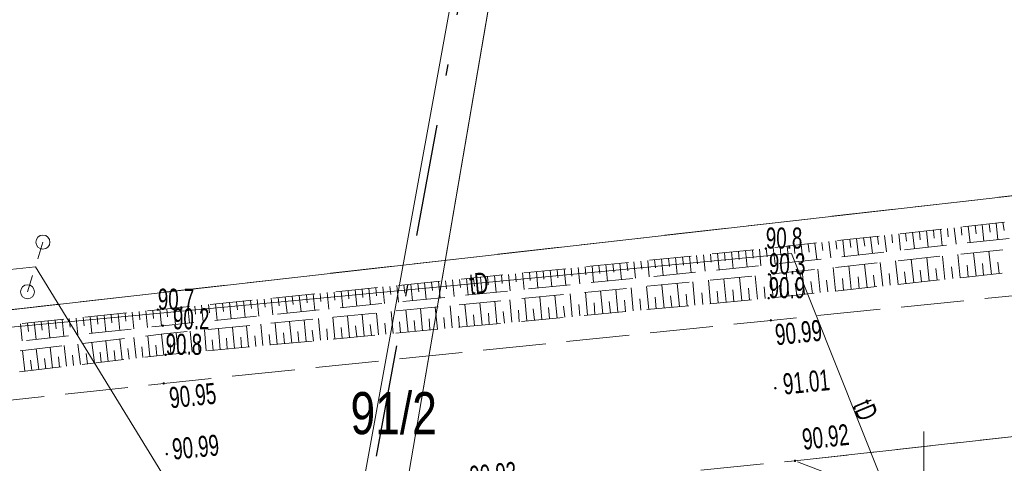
# Model space of a CAD drawing. Header units: metres. Extents: x 6524698 to 6533081, y 5883213 to 5896811.
# Tile 152 of 167: x 6526668 to 6526703, y 5895204 to 5895220. Entities that reach past the tile are written whole.
import ezdxf
from ezdxf.enums import TextEntityAlignment as Align

# ---------------------------------------------------------------- set-up
doc = ezdxf.new("R2010")
doc.units = ezdxf.units.M
doc.header["$MEASUREMENT"] = 0
for name, pattern in [('DASHDOT', [4, 2, -0.9, 0.2, -0.9]), ('mapa zasadnicza$0$1.5_0.75', [2.25, 1.5, -0.75]), ('mapa zasadnicza$0$2.25_0.75', [3, 2.25, -0.75]), ('mapa zasadnicza$0$219-1000', [0]), ('mapa zasadnicza$0$egkk-1000', [3, 2.25, -0.75]), ('mapa zasadnicza$0$egug-1000', [1.5, 0.75, -0.75]), ('mapa zasadnicza$0$suep_nn_1000', [0]), ('mapa zasadnicza$0$suep_wn_1000', [0]), ('mapa zasadnicza$0$supp_1000', [1.25, 0.625, -0.625])]:
    doc.linetypes.add(name, pattern=pattern)
doc.layers.get('0').update_dxf_attribs({"lineweight": 0})
doc.layers.add('_trasa_os', color=1, linetype='DASHDOT', lineweight=30)
doc.layers.add('Sections span lengths and Marker Balls Plan', color=7, linetype='Continuous', lineweight=0)
for name, color, linetype in [('mapa zasadnicza$0$000 Inne (niezydentyfikowane)', 7, 'Continuous'), ('mapa zasadnicza$0$211-numer działki ewidencyjnej', 7, 'Continuous'), ('mapa zasadnicza$0$217-kontur klasyfikacyjny', 7, 'Continuous'), ('mapa zasadnicza$0$218-kontur użytku gruntowego', 7, 'Continuous'), ('mapa zasadnicza$0$219-działka ewidencyjna', 7, 'Continuous'), ('mapa zasadnicza$0$jezdnia', 7, 'Continuous'), ('mapa zasadnicza$0$pikieta naturalna', 7, 'Continuous'), ('mapa zasadnicza$0$pikieta naturalna-Atr2', 7, 'Continuous'), ('mapa zasadnicza$0$pikieta sztuczna', 7, 'Continuous'), ('mapa zasadnicza$0$pikieta sztuczna-Atr2', 7, 'Continuous'), ('mapa zasadnicza$0$przewód elektroenergetyczny niskiego napięcia', 7, 'Continuous'), ('mapa zasadnicza$0$przewód elektroenergetyczny wysokiego napięcia', 7, 'Continuous'), ('mapa zasadnicza$0$przewód telekomunikacyjny podziemny', 7, 'Continuous'), ('mapa zasadnicza$0$przewód telekomunikacyjny podziemny-Atr1', 7, 'Continuous'), ('mapa zasadnicza$0$skarpa nieumocniona', 7, 'Continuous'), ('mapa zasadnicza$0$słup przewodów napowietrznych', 7, 'Continuous'), ('mapa zasadnicza$0$Wstawianie ramki sekcyjnej z opisem', 7, 'Continuous')]:
    doc.layers.add(name, color=color, linetype=linetype)
doc.styles.add('mapa zasadnicza$0$STANDARD', font='Working1250', dxfattribs={"width": 0.75})

# ---------------------------------------------------------------- blocks, each defined once
blk = doc.blocks.new('mapa zasadnicza$0$PW01')
at = {"linetype": 'Continuous', "lineweight": 13}
h = blk.add_hatch(color=0, dxfattribs=at)
edge = h.paths.add_edge_path()
edge.add_arc((0, 0), 0.045, 0, 360)
blk = doc.blocks.new('mapa zasadnicza$0$SM05')
at = {"color": 0, "linetype": 'Continuous', "lineweight": 13}
blk.add_circle((0, 0), 0.25, dxfattribs=at)

msp = doc.modelspace()

# ---------------------------------------------------------------- linework, layer by layer
at = {"layer": '_trasa_os', "linetype": 'DASHDOT', "ltscale": 2}
msp.add_lwpolyline([(6528589.986, 5891744.689), (6528580.198, 5892007.978), (6528365.87, 5892211.536), (6528143.159, 5892378.558), (6527920.541, 5892545.59), (6527693.967, 5892715.374), (6527530.815, 5892837.971), (6527304.639, 5893007.458), (6527095.026, 5893164.924), (6526808.543, 5893379.811), (6526773.046, 5893625.004), (6526837.186, 5893856.22), (6526918.697, 5894149.866), (6527004.557, 5894459.054), (6526829.193, 5894634.492), (6526625.033, 5894855.653), (6526658.914, 5895086.074), (6526701.409, 5895318.796), (6526680.866, 5895666.414), (6526660.166, 5896015.549), (6526639.565, 5896364.931), (6526621.438, 5896669.322), (6526632.668, 5896724.885)], dxfattribs=at)
at = {"layer": 'mapa zasadnicza$0$000 Inne (niezydentyfikowane)', "color": 7, "linetype": 'Continuous', "lineweight": 13}
for p, q in [((6526700.59, 5895212.22), (6526700.65, 5895211.63)), ((6526700.84, 5895212.25), (6526700.87, 5895211.95)), ((6526701.08, 5895212.27), (6526701.15, 5895211.69)), ((6526701.33, 5895212.3), (6526701.36, 5895212.01)), ((6526701.58, 5895212.33), (6526701.65, 5895211.74)), ((6526701.83, 5895212.36), (6526701.86, 5895212.06)), ((6526702.08, 5895212.38), (6526702.14, 5895211.8)), ((6526702.33, 5895212.41), (6526702.36, 5895212.12)), ((6526702.58, 5895212.44), (6526702.64, 5895211.85)), ((6526702.82, 5895212.47), (6526702.86, 5895212.17)), ((6526697.36, 5895211.86), (6526697.39, 5895211.57)), ((6526697.6, 5895211.89), (6526697.67, 5895211.3)), ((6526697.85, 5895211.92), (6526697.89, 5895211.62)), ((6526698.1, 5895211.94), (6526698.17, 5895211.36)), ((6526698.35, 5895211.97), (6526698.38, 5895211.68)), ((6526698.6, 5895212), (6526698.66, 5895211.41)), ((6526698.85, 5895212.03), (6526698.88, 5895211.73)), ((6526699.1, 5895212.05), (6526699.16, 5895211.47)), ((6526699.34, 5895212.08), (6526699.38, 5895211.79)), ((6526699.59, 5895212.11), (6526699.66, 5895211.52)), ((6526699.84, 5895212.14), (6526699.87, 5895211.84)), ((6526700.09, 5895212.16), (6526700.15, 5895211.58)), ((6526700.34, 5895212.19), (6526700.37, 5895211.9)), ((6526694.13, 5895211.51), (6526694.18, 5895210.92)), ((6526694.37, 5895211.53), (6526694.41, 5895211.24)), ((6526694.62, 5895211.56), (6526694.69, 5895210.98)), ((6526694.87, 5895211.59), (6526694.9, 5895211.3)), ((6526695.12, 5895211.61), (6526695.18, 5895211.03)), ((6526695.37, 5895211.64), (6526695.4, 5895211.35)), ((6526695.62, 5895211.67), (6526695.68, 5895211.09)), ((6526695.87, 5895211.7), (6526695.9, 5895211.4)), ((6526696.11, 5895211.72), (6526696.18, 5895211.14)), ((6526696.36, 5895211.75), (6526696.39, 5895211.46)), ((6526696.61, 5895211.78), (6526696.68, 5895211.2)), ((6526696.86, 5895211.81), (6526696.89, 5895211.51)), ((6526697.11, 5895211.83), (6526697.17, 5895211.25)), ((6526690.64, 5895211.16), (6526690.7, 5895210.57)), ((6526690.89, 5895211.18), (6526690.92, 5895210.89)), ((6526691.14, 5895211.21), (6526691.2, 5895210.62)), ((6526691.39, 5895211.23), (6526691.42, 5895210.94)), ((6526691.64, 5895211.26), (6526691.7, 5895210.67)), ((6526691.89, 5895211.28), (6526691.92, 5895210.99)), ((6526692.14, 5895211.31), (6526692.19, 5895210.72)), ((6526692.38, 5895211.33), (6526692.41, 5895211.04)), ((6526692.63, 5895211.36), (6526692.69, 5895210.77)), ((6526692.88, 5895211.38), (6526692.91, 5895211.09)), ((6526693.13, 5895211.41), (6526693.19, 5895210.82)), ((6526693.38, 5895211.43), (6526693.41, 5895211.14)), ((6526693.63, 5895211.46), (6526693.69, 5895210.87)), ((6526693.88, 5895211.48), (6526693.91, 5895211.19)), ((6526699.64, 5895210.31), (6526699.55, 5895211.15)), ((6526700.19, 5895210.37), (6526700.1, 5895211.21)), ((6526700.75, 5895210.43), (6526700.66, 5895211.26)), ((6526701.3, 5895210.49), (6526701.21, 5895211.32)), ((6526701.86, 5895210.55), (6526701.77, 5895211.38)), ((6526702.41, 5895210.61), (6526702.32, 5895211.44)), ((6526687.16, 5895210.81), (6526687.22, 5895210.22)), ((6526687.41, 5895210.83), (6526687.44, 5895210.54)), ((6526687.66, 5895210.86), (6526687.72, 5895210.27)), ((6526687.91, 5895210.88), (6526687.94, 5895210.59)), ((6526688.16, 5895210.91), (6526688.21, 5895210.32)), ((6526688.4, 5895210.93), (6526688.43, 5895210.64)), ((6526688.65, 5895210.96), (6526688.71, 5895210.37)), ((6526688.9, 5895210.98), (6526688.93, 5895210.69)), ((6526689.15, 5895211.01), (6526689.21, 5895210.42)), ((6526689.4, 5895211.03), (6526689.43, 5895210.74)), ((6526689.65, 5895211.06), (6526689.71, 5895210.47)), ((6526689.9, 5895211.08), (6526689.93, 5895210.79)), ((6526690.15, 5895211.11), (6526690.2, 5895210.52)), ((6526690.39, 5895211.13), (6526690.42, 5895210.84)), ((6526696.85, 5895210.02), (6526696.76, 5895210.85)), ((6526697.41, 5895210.08), (6526697.32, 5895210.91)), ((6526697.97, 5895210.13), (6526697.88, 5895210.97)), ((6526698.53, 5895210.19), (6526698.44, 5895211.03)), ((6526699.08, 5895210.25), (6526698.99, 5895211.09)), ((6526700.47, 5895210.4), (6526700.43, 5895210.82)), ((6526701.03, 5895210.46), (6526700.98, 5895210.88)), ((6526701.58, 5895210.52), (6526701.54, 5895210.94)), ((6526702.13, 5895210.58), (6526702.09, 5895211)), ((6526702.69, 5895210.64), (6526702.64, 5895211.05)), ((6526683.68, 5895210.46), (6526683.74, 5895209.87)), ((6526683.93, 5895210.48), (6526683.96, 5895210.19)), ((6526684.18, 5895210.51), (6526684.23, 5895209.92)), ((6526684.42, 5895210.53), (6526684.45, 5895210.24)), ((6526684.67, 5895210.56), (6526684.73, 5895209.97)), ((6526684.92, 5895210.58), (6526684.95, 5895210.29)), ((6526685.17, 5895210.61), (6526685.23, 5895210.02)), ((6526685.42, 5895210.63), (6526685.45, 5895210.34)), ((6526685.67, 5895210.66), (6526685.73, 5895210.07)), ((6526685.92, 5895210.68), (6526685.95, 5895210.39)), ((6526686.17, 5895210.71), (6526686.22, 5895210.12)), ((6526686.41, 5895210.73), (6526686.44, 5895210.44)), ((6526686.66, 5895210.76), (6526686.72, 5895210.17)), ((6526686.91, 5895210.78), (6526686.94, 5895210.49)), ((6526692.94, 5895209.62), (6526692.86, 5895210.45)), ((6526693.5, 5895209.67), (6526693.42, 5895210.51)), ((6526694.06, 5895209.72), (6526693.98, 5895210.56)), ((6526694.62, 5895209.78), (6526694.53, 5895210.62)), ((6526695.18, 5895209.84), (6526695.09, 5895210.68)), ((6526695.74, 5895209.9), (6526695.65, 5895210.73)), ((6526696.3, 5895209.96), (6526696.21, 5895210.79)), ((6526697.13, 5895210.05), (6526697.09, 5895210.46)), ((6526697.69, 5895210.1), (6526697.65, 5895210.52)), ((6526698.25, 5895210.16), (6526698.2, 5895210.58)), ((6526698.8, 5895210.22), (6526698.76, 5895210.64)), ((6526699.36, 5895210.28), (6526699.31, 5895210.7)), ((6526699.92, 5895210.34), (6526699.87, 5895210.76)), ((6526680.19, 5895210.11), (6526680.25, 5895209.52)), ((6526680.44, 5895210.13), (6526680.47, 5895209.84)), ((6526680.69, 5895210.16), (6526680.75, 5895209.57)), ((6526680.94, 5895210.18), (6526680.97, 5895209.89)), ((6526681.19, 5895210.21), (6526681.25, 5895209.62)), ((6526681.44, 5895210.23), (6526681.47, 5895209.94)), ((6526681.69, 5895210.26), (6526681.75, 5895209.67)), ((6526681.94, 5895210.28), (6526681.97, 5895209.99)), ((6526682.18, 5895210.31), (6526682.24, 5895209.72)), ((6526682.43, 5895210.33), (6526682.46, 5895210.04)), ((6526682.68, 5895210.36), (6526682.74, 5895209.77)), ((6526682.93, 5895210.38), (6526682.96, 5895210.09)), ((6526683.18, 5895210.41), (6526683.24, 5895209.82)), ((6526683.43, 5895210.43), (6526683.46, 5895210.14)), ((6526689.63, 5895209.31), (6526689.55, 5895210.13)), ((6526690.18, 5895209.36), (6526690.1, 5895210.18)), ((6526690.73, 5895209.41), (6526690.65, 5895210.23)), ((6526691.28, 5895209.46), (6526691.2, 5895210.29)), ((6526691.83, 5895209.51), (6526691.75, 5895210.34)), ((6526692.39, 5895209.57), (6526692.31, 5895210.4)), ((6526693.78, 5895209.7), (6526693.74, 5895210.12)), ((6526694.34, 5895209.75), (6526694.3, 5895210.17)), ((6526694.9, 5895209.81), (6526694.85, 5895210.23)), ((6526695.46, 5895209.87), (6526695.41, 5895210.29)), ((6526696.02, 5895209.93), (6526695.97, 5895210.35)), ((6526696.57, 5895209.99), (6526696.53, 5895210.4)), ((6526676.71, 5895209.76), (6526676.77, 5895209.17)), ((6526676.96, 5895209.78), (6526676.99, 5895209.49)), ((6526677.21, 5895209.81), (6526677.27, 5895209.22)), ((6526677.46, 5895209.83), (6526677.49, 5895209.54)), ((6526677.71, 5895209.86), (6526677.77, 5895209.27)), ((6526677.96, 5895209.88), (6526677.99, 5895209.59)), ((6526678.2, 5895209.91), (6526678.26, 5895209.32)), ((6526678.45, 5895209.93), (6526678.48, 5895209.64)), ((6526678.7, 5895209.96), (6526678.76, 5895209.37)), ((6526678.95, 5895209.98), (6526678.98, 5895209.69)), ((6526679.2, 5895210.01), (6526679.26, 5895209.42)), ((6526679.45, 5895210.03), (6526679.48, 5895209.74)), ((6526679.7, 5895210.06), (6526679.76, 5895209.47)), ((6526679.95, 5895210.08), (6526679.98, 5895209.79)), ((6526685.83, 5895208.95), (6526685.76, 5895209.75)), ((6526686.37, 5895209), (6526686.29, 5895209.81)), ((6526686.91, 5895209.05), (6526686.83, 5895209.86)), ((6526687.45, 5895209.1), (6526687.37, 5895209.91)), ((6526687.99, 5895209.15), (6526687.92, 5895209.97)), ((6526688.54, 5895209.2), (6526688.46, 5895210.02)), ((6526689.08, 5895209.26), (6526689, 5895210.07)), ((6526690.45, 5895209.38), (6526690.41, 5895209.8)), ((6526691, 5895209.44), (6526690.96, 5895209.85)), ((6526691.55, 5895209.49), (6526691.52, 5895209.9)), ((6526692.11, 5895209.54), (6526692.07, 5895209.95)), ((6526692.66, 5895209.59), (6526692.62, 5895210.01)), ((6526693.22, 5895209.64), (6526693.18, 5895210.06)), ((6526673.23, 5895209.41), (6526673.29, 5895208.82)), ((6526673.48, 5895209.43), (6526673.51, 5895209.14)), ((6526673.73, 5895209.46), (6526673.79, 5895208.87)), ((6526673.98, 5895209.48), (6526674, 5895209.19)), ((6526674.22, 5895209.51), (6526674.28, 5895208.92)), ((6526674.47, 5895209.53), (6526674.5, 5895209.24)), ((6526674.72, 5895209.56), (6526674.78, 5895208.97)), ((6526674.97, 5895209.58), (6526675, 5895209.29)), ((6526675.22, 5895209.61), (6526675.28, 5895209.02)), ((6526675.47, 5895209.63), (6526675.5, 5895209.34)), ((6526675.72, 5895209.66), (6526675.78, 5895209.07)), ((6526675.97, 5895209.68), (6526676, 5895209.39)), ((6526676.21, 5895209.71), (6526676.27, 5895209.12)), ((6526676.46, 5895209.73), (6526676.49, 5895209.44)), ((6526682.11, 5895208.6), (6526682.04, 5895209.39)), ((6526682.64, 5895208.65), (6526682.56, 5895209.44)), ((6526683.17, 5895208.7), (6526683.09, 5895209.49)), ((6526683.7, 5895208.75), (6526683.62, 5895209.54)), ((6526684.23, 5895208.8), (6526684.15, 5895209.6)), ((6526684.76, 5895208.85), (6526684.69, 5895209.65)), ((6526685.3, 5895208.9), (6526685.22, 5895209.7)), ((6526686.64, 5895209.03), (6526686.6, 5895209.43)), ((6526687.18, 5895209.08), (6526687.14, 5895209.48)), ((6526687.72, 5895209.13), (6526687.68, 5895209.53)), ((6526688.26, 5895209.18), (6526688.23, 5895209.59)), ((6526688.81, 5895209.23), (6526688.77, 5895209.64)), ((6526689.35, 5895209.28), (6526689.32, 5895209.69)), ((6526689.9, 5895209.33), (6526689.86, 5895209.74)), ((6526669.75, 5895209.05), (6526669.81, 5895208.45)), ((6526670, 5895209.08), (6526670.03, 5895208.78)), ((6526670.24, 5895209.1), (6526670.31, 5895208.51)), ((6526670.49, 5895209.13), (6526670.52, 5895208.83)), ((6526670.74, 5895209.15), (6526670.8, 5895208.56)), ((6526670.99, 5895209.18), (6526671.02, 5895208.88)), ((6526671.24, 5895209.2), (6526671.3, 5895208.61)), ((6526671.49, 5895209.23), (6526671.52, 5895208.94)), ((6526671.74, 5895209.26), (6526671.8, 5895208.67)), ((6526671.99, 5895209.28), (6526672.02, 5895208.99)), ((6526672.23, 5895209.31), (6526672.29, 5895208.72)), ((6526672.48, 5895209.33), (6526672.51, 5895209.04)), ((6526672.73, 5895209.36), (6526672.79, 5895208.77)), ((6526672.98, 5895209.38), (6526673.01, 5895209.09)), ((6526678.98, 5895208.31), (6526678.91, 5895209.08)), ((6526679.5, 5895208.36), (6526679.43, 5895209.13)), ((6526680.02, 5895208.4), (6526679.95, 5895209.18)), ((6526680.54, 5895208.45), (6526680.47, 5895209.23)), ((6526681.06, 5895208.5), (6526680.99, 5895209.29)), ((6526681.59, 5895208.55), (6526681.51, 5895209.34)), ((6526682.9, 5895208.68), (6526682.87, 5895209.07)), ((6526683.43, 5895208.72), (6526683.39, 5895209.12)), ((6526683.96, 5895208.77), (6526683.93, 5895209.17)), ((6526684.49, 5895208.82), (6526684.46, 5895209.22)), ((6526685.03, 5895208.87), (6526684.99, 5895209.28)), ((6526685.56, 5895208.92), (6526685.53, 5895209.33)), ((6526686.1, 5895208.98), (6526686.06, 5895209.38)), ((6526667.76, 5895208.85), (6526667.82, 5895208.24)), ((6526668.01, 5895208.87), (6526668.04, 5895208.57)), ((6526668.25, 5895208.9), (6526668.32, 5895208.29)), ((6526668.5, 5895208.92), (6526668.53, 5895208.62)), ((6526668.75, 5895208.95), (6526668.81, 5895208.34)), ((6526669, 5895208.98), (6526669.03, 5895208.67)), ((6526669.25, 5895209), (6526669.31, 5895208.4)), ((6526669.5, 5895209.03), (6526669.53, 5895208.73)), ((6526675.4, 5895207.97), (6526675.33, 5895208.73)), ((6526675.9, 5895208.02), (6526675.83, 5895208.78)), ((6526676.41, 5895208.07), (6526676.34, 5895208.83)), ((6526676.92, 5895208.11), (6526676.85, 5895208.88)), ((6526677.44, 5895208.16), (6526677.36, 5895208.93)), ((6526677.95, 5895208.21), (6526677.88, 5895208.98)), ((6526678.47, 5895208.26), (6526678.39, 5895209.03)), ((6526679.24, 5895208.33), (6526679.2, 5895208.72)), ((6526679.76, 5895208.38), (6526679.72, 5895208.77)), ((6526680.28, 5895208.43), (6526680.24, 5895208.82)), ((6526680.8, 5895208.48), (6526680.76, 5895208.87)), ((6526681.32, 5895208.53), (6526681.29, 5895208.92)), ((6526681.85, 5895208.58), (6526681.81, 5895208.97)), ((6526682.37, 5895208.63), (6526682.34, 5895209.02)), ((6526671.89, 5895207.62), (6526671.8, 5895208.36)), ((6526672.38, 5895207.68), (6526672.3, 5895208.42)), ((6526672.88, 5895207.73), (6526672.79, 5895208.48)), ((6526673.38, 5895207.78), (6526673.31, 5895208.53)), ((6526673.88, 5895207.83), (6526673.81, 5895208.58)), ((6526674.39, 5895207.88), (6526674.32, 5895208.63)), ((6526674.89, 5895207.92), (6526674.82, 5895208.68)), ((6526675.65, 5895207.99), (6526675.62, 5895208.37)), ((6526676.16, 5895208.04), (6526676.12, 5895208.42)), ((6526676.67, 5895208.09), (6526676.63, 5895208.47)), ((6526677.18, 5895208.14), (6526677.14, 5895208.52)), ((6526677.69, 5895208.19), (6526677.66, 5895208.57)), ((6526678.21, 5895208.23), (6526678.17, 5895208.62)), ((6526678.72, 5895208.28), (6526678.69, 5895208.67)), ((6526668.9, 5895207.27), (6526668.82, 5895208.01)), ((6526669.4, 5895207.33), (6526669.32, 5895208.07)), ((6526669.9, 5895207.39), (6526669.81, 5895208.12)), ((6526670.4, 5895207.45), (6526670.31, 5895208.18)), ((6526670.89, 5895207.5), (6526670.81, 5895208.24)), ((6526671.39, 5895207.56), (6526671.3, 5895208.3)), ((6526672.13, 5895207.65), (6526672.09, 5895208.02)), ((6526672.63, 5895207.7), (6526672.59, 5895208.08)), ((6526673.13, 5895207.76), (6526673.1, 5895208.13)), ((6526673.63, 5895207.8), (6526673.6, 5895208.18)), ((6526674.13, 5895207.85), (6526674.1, 5895208.23)), ((6526674.64, 5895207.9), (6526674.6, 5895208.28)), ((6526675.14, 5895207.95), (6526675.11, 5895208.33)), ((6526667.91, 5895207.16), (6526667.83, 5895207.89)), ((6526668.41, 5895207.22), (6526668.32, 5895207.95)), ((6526669.15, 5895207.3), (6526669.11, 5895207.67)), ((6526669.65, 5895207.36), (6526669.61, 5895207.73)), ((6526670.15, 5895207.42), (6526670.1, 5895207.79)), ((6526670.64, 5895207.47), (6526670.6, 5895207.84)), ((6526671.14, 5895207.53), (6526671.1, 5895207.9)), ((6526671.64, 5895207.59), (6526671.59, 5895207.96)), ((6526668.16, 5895207.19), (6526668.12, 5895207.55)), ((6526668.66, 5895207.24), (6526668.61, 5895207.61))]:
    msp.add_line(p, q, dxfattribs=at)
at = {"layer": 'mapa zasadnicza$0$217-kontur klasyfikacyjny', "color": 92, "linetype": 'mapa zasadnicza$0$egkk-1000', "lineweight": 18, "flags": 128}
msp.add_lwpolyline([(6526631.135, 5895205.225), (6526729.78, 5895216.44)], dxfattribs=at)
at = {"layer": 'mapa zasadnicza$0$218-kontur użytku gruntowego', "color": 3, "linetype": 'mapa zasadnicza$0$egug-1000', "lineweight": 18, "flags": 128}
msp.add_lwpolyline([(6526631.135, 5895205.225), (6526729.78, 5895216.44)], dxfattribs=at)
at = {"layer": 'mapa zasadnicza$0$219-działka ewidencyjna', "color": 7, "linetype": 'mapa zasadnicza$0$219-1000', "lineweight": 18, "flags": 128}
msp.add_lwpolyline([(6526734.629, 5895216.987), (6526631.135, 5895205.22)], dxfattribs=at)
at = {"layer": 'mapa zasadnicza$0$jezdnia', "color": 7, "linetype": 'mapa zasadnicza$0$2.25_0.75', "lineweight": 18, "flags": 128}
for points in [[(6526630.585, 5895202.037), (6526653.37, 5895204.6), (6526672.87, 5895206.72), (6526694.54, 5895208.97), (6526733.943, 5895212.971)], [(6526733.065, 5895207.891), (6526705.36, 5895205.06), (6526695.4, 5895203.96), (6526683.52, 5895202.78), (6526673.1, 5895201.79), (6526653.77, 5895199.65), (6526629.714, 5895196.997)]]:
    msp.add_lwpolyline(points, dxfattribs=at)
msp.add_lwpolyline([(6526705.36, 5895205.06), (6526704.11, 5895204.36), (6526703.36, 5895203.34), (6526703.07, 5895201.36), (6526698.39, 5895200.53), (6526697.69, 5895202.53), (6526696.92, 5895203.38), (6526695.4, 5895203.96)], close=True, dxfattribs=at)
at = {"layer": 'mapa zasadnicza$0$przewód elektroenergetyczny niskiego napięcia', "color": 1, "linetype": 'mapa zasadnicza$0$suep_nn_1000', "lineweight": 18, "flags": 128}
for points in [[(6526631.442, 5895207.006), (6526668.29, 5895210.88)], [(6526668.29, 5895210.88), (6526684.11, 5895185.11)], [(6526684.11, 5895185.11), (6526668.29, 5895210.88)]]:
    msp.add_lwpolyline(points, dxfattribs=at)
at = {"layer": 'mapa zasadnicza$0$przewód elektroenergetyczny wysokiego napięcia', "color": 1, "linetype": 'mapa zasadnicza$0$suep_wn_1000', "lineweight": 18, "flags": 128}
msp.add_lwpolyline([(6526701.25, 5895319.87), (6526658.75, 5895086.57)], dxfattribs=at)
at = {"layer": 'mapa zasadnicza$0$przewód telekomunikacyjny podziemny', "color": 30, "linetype": 'Continuous', "lineweight": 18, "flags": 128}
for points in [[(6526695.27, 5895211.36), (6526679.22, 5895209.83), (6526651.8, 5895207.26), (6526631.076, 5895204.879)], [(6526701.7, 5895190.29), (6526702.24, 5895191.68), (6526701.62, 5895192.76), (6526700.7, 5895193.02), (6526697.44, 5895199.73), (6526698.51, 5895203.25), (6526695.27, 5895211.36)]]:
    msp.add_lwpolyline(points, dxfattribs=at)
at = {"layer": 'mapa zasadnicza$0$skarpa nieumocniona', "color": 7, "linetype": 'mapa zasadnicza$0$1.5_0.75', "lineweight": 18, "flags": 128}
for points in [[(6526734.35, 5895215.34), (6526694.45, 5895210.95), (6526672.84, 5895208.78), (6526653.04, 5895206.64), (6526630.92, 5895203.95), (6526631.03, 5895204.6), (6526653.04, 5895207.34), (6526672.66, 5895209.35), (6526694.36, 5895211.53), (6526734.45, 5895215.96)], [(6526734.35, 5895215.34), (6526694.45, 5895210.95), (6526672.84, 5895208.78), (6526653.04, 5895206.64), (6526630.92, 5895203.95), (6526631.03, 5895204.6), (6526653.04, 5895207.34), (6526672.66, 5895209.35), (6526694.36, 5895211.53), (6526734.45, 5895215.96)], [(6526734.12, 5895214), (6526694.46, 5895209.76), (6526672.94, 5895207.74), (6526653.22, 5895205.46), (6526630.74, 5895202.91), (6526630.84, 5895203.51), (6526653.14, 5895206.14), (6526672.88, 5895208.49), (6526694.47, 5895210.61), (6526734.26, 5895214.81)], [(6526734.12, 5895214), (6526694.46, 5895209.76), (6526672.94, 5895207.74), (6526653.22, 5895205.46), (6526630.74, 5895202.91), (6526630.84, 5895203.51), (6526653.14, 5895206.14), (6526672.88, 5895208.49), (6526694.47, 5895210.61), (6526734.26, 5895214.81)]]:
    msp.add_lwpolyline(points, close=True, dxfattribs=at)
at = {"layer": 'mapa zasadnicza$0$słup przewodów napowietrznych', "color": 7, "linetype": 'mapa zasadnicza$0$supp_1000', "lineweight": 18, "flags": 128}
msp.add_lwpolyline([(6526668.56, 5895211.76), (6526668.01, 5895209.99)], dxfattribs=at)
at = {"layer": 'mapa zasadnicza$0$Wstawianie ramki sekcyjnej z opisem', "color": 7, "linetype": 'Continuous', "lineweight": 13, "flags": 128}
msp.add_lwpolyline([(6526700, 5895195), (6526700, 5895205)], dxfattribs=at)
at = {"layer": 'Sections span lengths and Marker Balls Plan', "color": 1, "flags": 128}
for points in [[(6528587.188, 5891744.577), (6528577.92, 5892006.949), (6528364.256, 5892209.626), (6528141.479, 5892376.318), (6527918.861, 5892543.35), (6527692.286, 5892713.134), (6527529.134, 5892835.731), (6527302.959, 5893005.217), (6527093.345, 5893162.685), (6526805.533, 5893378.025), (6526770.052, 5893625.195), (6526834.488, 5893856.969), (6526921.106, 5894149.197), (6527002.139, 5894458.418), (6526827.029, 5894632.413), (6526621.689, 5894854.62), (6526661.381, 5895085.668), (6526701.409, 5895318.796), (6526678.071, 5895666.249), (6526657.371, 5896015.383), (6526636.77, 5896364.766), (6526617.947, 5896669.567), (6526630.708, 5896725.281)], [(6528593.583, 5891744.832), (6528583.388, 5892009.419), (6528368, 5892214.057), (6528145.319, 5892381.438), (6527922.701, 5892548.47), (6527696.127, 5892718.253), (6527532.976, 5892840.85), (6527306.799, 5893010.338), (6527097.187, 5893167.803), (6526810.693, 5893381.087), (6526776.04, 5893624.814), (6526840.655, 5893855.257), (6526921.106, 5894149.197), (6527007.942, 5894459.944), (6526831.356, 5894636.57), (6526627.422, 5894856.391), (6526661.381, 5895085.668), (6526701.409, 5895318.795), (6526684.46, 5895666.627), (6526663.76, 5896015.761), (6526643.159, 5896365.143), (6526623.932, 5896669.147), (6526634.628, 5896724.489)]]:
    msp.add_lwpolyline(points, dxfattribs=at)

# ---------------------------------------------------------------- block references
at = {"layer": 'mapa zasadnicza$0$pikieta naturalna', "color": 7, "linetype": 'Continuous', "lineweight": 13}
for p in [(6526694.36, 5895211.53), (6526694.47, 5895210.61), (6526694.46, 5895209.76), (6526672.66, 5895209.35), (6526672.84, 5895208.78), (6526672.94, 5895207.74)]:
    msp.add_blockref('mapa zasadnicza$0$PW01', p, dxfattribs=at)
at = {"layer": 'mapa zasadnicza$0$pikieta sztuczna', "color": 7, "linetype": 'Continuous', "lineweight": 13}
for p in [(6526694.54, 5895208.97), (6526672.87, 5895206.72), (6526694.7, 5895206.55), (6526672.98, 5895204.2), (6526695.4, 5895203.96)]:
    msp.add_blockref('mapa zasadnicza$0$PW01', p, dxfattribs=at)
at = {"layer": 'mapa zasadnicza$0$słup przewodów napowietrznych', "color": 7, "linetype": 'Continuous', "lineweight": 18}
for p in [(6526668.56, 5895211.76), (6526668.01, 5895209.99)]:
    msp.add_blockref('mapa zasadnicza$0$SM05', p, dxfattribs=at)

# ---------------------------------------------------------------- texts
at = {"layer": 'mapa zasadnicza$0$211-numer działki ewidencyjnej', "color": 7, "linetype": 'Continuous', "lineweight": 18, "style": 'mapa zasadnicza$0$STANDARD', "width": 0.79}
msp.add_text('91/2', height=1.5, dxfattribs=at).set_placement((6526682.62, 5895204.91), align=Align.RIGHT)
at = {"layer": 'mapa zasadnicza$0$pikieta naturalna-Atr2', "color": 7, "style": 'mapa zasadnicza$0$STANDARD', "width": 0.667}
for s, p in [('90.8', (6526694.36, 5895211.53)), ('90.3', (6526694.47, 5895210.61)), ('90.9', (6526694.46, 5895209.76)), ('90.7', (6526672.66, 5895209.35)), ('90.2', (6526673.2, 5895208.65)), ('90.8', (6526672.94, 5895207.74))]:
    msp.add_text(s, height=0.75, dxfattribs=at).set_placement(p)
at = {"layer": 'mapa zasadnicza$0$pikieta sztuczna-Atr2', "color": 7, "style": 'mapa zasadnicza$0$STANDARD', "width": 0.667}
for s, rotation, p in [('90.99', 5.798, (6526694.73, 5895208.08)), ('91.01', 5.672, (6526695.01, 5895206.32)), ('90.95', 5.927, (6526673.11, 5895205.83)), ('90.92', 6.302, (6526695.7, 5895204.35)), ('90.99', 5.427, (6526673.21, 5895204)), ('90.93', 5.672, (6526683.83, 5895203.02))]:
    msp.add_text(s, height=0.75, rotation=rotation, dxfattribs=at).set_placement(p)
at = {"layer": 'mapa zasadnicza$0$przewód telekomunikacyjny podziemny-Atr1', "color": 30, "style": 'mapa zasadnicza$0$STANDARD', "width": 0.667}
msp.add_text('tD', height=0.75, rotation=5.445, dxfattribs=at).set_placement((6526683.78, 5895210.26), align=Align.MIDDLE_LEFT)
msp.add_text('tD', height=0.75, rotation=292.568, dxfattribs=at).set_placement((6526697.44, 5895205.94))

doc.saveas('drawing.dxf')
